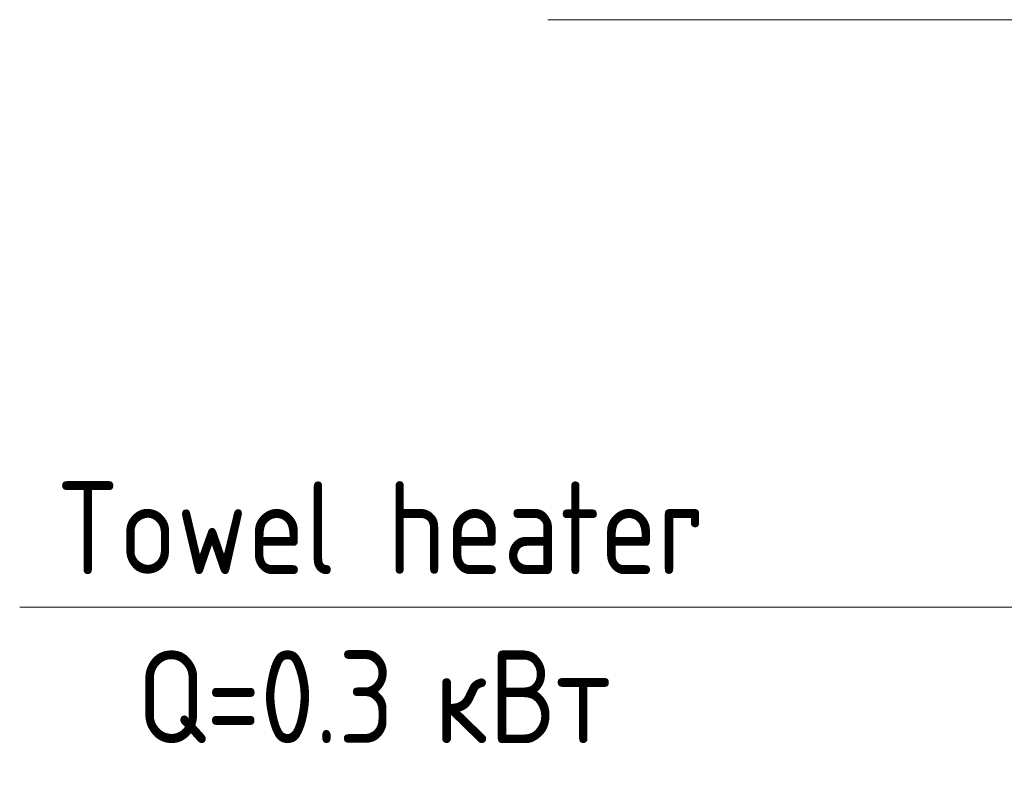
# Model space of a CAD drawing. Header units: millimetres. Extents: x 38570 to 76040, y -5041 to 9267.
# Tile 122 of 169: x 68148 to 69477, y 1480 to 2487. Entities that reach past the tile are written whole.
import ezdxf

# ---------------------------------------------------------------- set-up
doc = ezdxf.new("R2010")
doc.units = ezdxf.units.MM
doc.layers.add('M-EQPM-___-IDEN', color=50, linetype='Continuous', lineweight=20)
doc.styles.add('GOST Common', font='GOST_Common.ttf', dxfattribs={"width": 0.9, "height": 125})

# ---------------------------------------------------------------- blocks, each defined once
blk = doc.blocks.new('ADSK_M_Оборудование_Отопительный прибор - ADSK_Марка _ ADSK_Тепловая мощность_20-1635446-3D Отопление Right')
at = {"layer": 'M-EQPM-___-IDEN'}
blk.add_line((49939.7, -845.3), (50939.7, -845.3), dxfattribs=at)
blk = doc.blocks.new('ADSK_M_Оборудование - ADSK_Наименование краткое_20-431937-3D Отопление Right')
at = {"layer": 'M-EQPM-___-IDEN'}
blk.add_line((51595, -699.2), (52595, -699.2), dxfattribs=at)

msp = doc.modelspace()

# ---------------------------------------------------------------- linework, layer by layer
at = {"layer": 'M-EQPM-___-IDEN'}
msp.add_line((69567.2, 1694.4), (69147.5, 1694.4), dxfattribs=at)

# ---------------------------------------------------------------- block references
for name, p in [('ADSK_M_Оборудование - ADSK_Наименование краткое_20-431937-3D Отопление Right', (17265.8, 3186.1)), ('ADSK_M_Оборудование_Отопительный прибор - ADSK_Марка _ ADSK_Тепловая мощность_20-1635446-3D Отопление Right', (18207.8, 2539.7))]:
    msp.add_blockref(name, p, dxfattribs=at)

# ---------------------------------------------------------------- texts
at = {"layer": 'M-EQPM-___-IDEN', "lineweight": 9, "char_height": 125, "attachment_point": 1, "style": 'GOST Common', "bg_fill": 3, "box_fill_scale": 1.25, "bg_fill_color": 256, "bg_fill_true_color": 13158600, "bg_fill_transparency": 0}
for s, insert, width in [('Towel heater', (68197.1, 1864), 1082.278), ('Q=0.3 ', (68305.7, 1636.1), 487.025)]:
    msp.add_mtext(s, dxfattribs=dict(at, insert=insert, width=width))

# ---------------------------------------------------------------- next in the draw order: texts
at = {"layer": 'M-EQPM-___-IDEN', "lineweight": 9, "insert": (68707.6, 1636.1), "char_height": 125, "width": 331.899, "attachment_point": 1, "style": 'GOST Common', "bg_fill": 3, "box_fill_scale": 1.25, "bg_fill_color": 256, "bg_fill_true_color": 13158600, "bg_fill_transparency": 0}
msp.add_mtext('кВт', dxfattribs=at)

doc.saveas('drawing.dxf')
